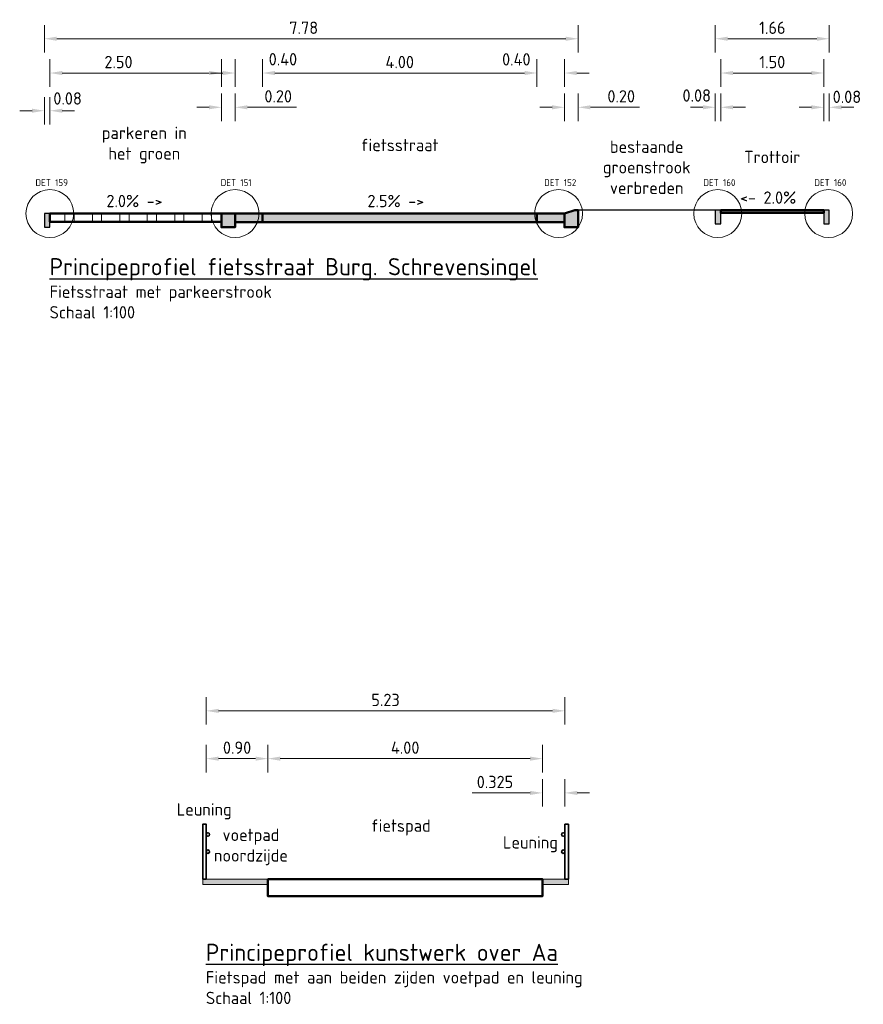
# Model space of a CAD drawing. Header units: millimetres. Extents: x 162876 to 168130, y 402614 to 405602.
# Tile 103 of 256: x 167869 to 167881, y 403536 to 403550. Entities that reach past the tile are written whole.
import ezdxf

# ---------------------------------------------------------------- set-up
doc = ezdxf.new("R2010")
doc.units = ezdxf.units.MM
for name, color, linetype, lineweight in [('X-CA190022.004-UO-DWP_Principeprofielen_v0.2$0$B-WE-GW-BERM-GD', 93, 'Continuous', 25), ('X-CA190022.004-UO-DWP_Principeprofielen_v0.2$0$N-WE-IE-TERREINAFSCHEIDING_KUNSTMATIG_HEKWERK-G', 20, 'X-CA190022.004-UO-DWP_Principeprofielen_v0.2$0$IE-TERREINAFSCHEIDING-KUNSTMATIG', 35), ('X-CA190022.004-UO-DWP_Principeprofielen_v0.2$0$N-WE-VH-KANTOPSLUITING-GD', 7, 'Continuous', 50), ('X-CA190022.004-UO-DWP_Principeprofielen_v0.2$0$N-WE-VH-KANTOPSLUITING-V', 253, 'Continuous', 18), ('X-CA190022.004-UO-DWP_Principeprofielen_v0.2$0$N-WE-VH-KANTOPSLUITING_OPSLUITBAND-SD', 150, 'Continuous', 25), ('X-CA190022.004-UO-DWP_Principeprofielen_v0.2$0$N-WE-VH-VERHARDING-GD', 7, 'Continuous', 50), ('X-CA190022.004-UO-DWP_Principeprofielen_v0.2$0$N-WE-VH-VERHARDING_GRASBETONSTEEN-AD-50', 72, 'Continuous', 18), ('X-CA190022.004-UO-DWP_Principeprofielen_v0.2$0$N-WE-VH-VERHARDING_TEGEL-A-200 60MM TEGEL', 252, 'Continuous', 18), ('X-CA190022.004-UO-DWP_Principeprofielen_v0.2$0$X-XX-AL-AANKLEDING-M', 7, 'Continuous', 18), ('X-CA190022.004-UO-DWP_Principeprofielen_v0.2$0$X-XX-AL-M', 7, 'Continuous', 18), ('X-CA190022.004-UO-DWP_Principeprofielen_v0.2$0$X-XX-AL-T18', 7, 'Continuous', 18), ('X-CA190022.004-UO-DWP_Principeprofielen_v0.2$0$X-XX-AL-T18-DETAILVERWIJZING', 34, 'Continuous', 18), ('X-CA190022.004-UO-DWP_Principeprofielen_v0.2$0$X-XX-AL-T18_verkanting', 7, 'Continuous', 18), ('X-CA190022.004-UO-DWP_Principeprofielen_v0.2$0$X-XX-AL-T25', 7, 'Continuous', 25)]:
    doc.layers.add(name, color=color, linetype=linetype, lineweight=lineweight)
for name, color, linetype, lineweight, transparency in [('X-CA190022.004-UO-DWP_Principeprofielen_v0.2$0$N-WE-VH-VERHARDING-FIETSSTRAAT_GRIJS-A', 252, 'Continuous', 0, 0.25), ('X-CA190022.004-UO-DWP_Principeprofielen_v0.2$0$N-WE-VH-VERHARDING-FIETSSTRAAT_ROOD-A', 13, 'Continuous', 0, 0.25), ('X-CA190022.004-UO-DWP_Principeprofielen_v0.2$0$N-WE-VH-VERHARDING-LOOP-PARKEERSTROOK-GRIJS-A', 253, 'Continuous', 0, 0.25)]:
    doc.layers.add(name, color=color, linetype=linetype, lineweight=lineweight, transparency=transparency)
doc.styles.add('X-CA190022.004-UO-DWP_Principeprofielen_v0.2$0$NLCS-ISO-M100-T18', font='NLCS-ISO.ttf', dxfattribs={"height": 0.18})
doc.styles.add('X-CA190022.004-UO-DWP_Principeprofielen_v0.2$0$NLCS-ISO-M100-T25', font='NLCS-ISO.ttf', dxfattribs={"height": 0.25})
doc.styles.add('X-CA190022.004-UO-DWP_Principeprofielen_v0.2$0$NLCS-ISO-M20-T18', font='NLCS-ISO.ttf', dxfattribs={"height": 0.036})
doc.linetypes.add('X-CA190022.004-UO-DWP_Principeprofielen_v0.2$0$IE-TERREINAFSCHEIDING-KUNSTMATIG', pattern='A,4,[82,NLCS.SHX,S=0.75,R=90,X=0,Y=0],4,-2', length=10)
doc.dimstyles.new('X-CA190022.004-UO-DWP_Principeprofielen_v0.2$0$NLCS-M100-T18-PIJL_L2_H1', dxfattribs={"dimscale": 0.1, "dimtxt": 2.5, "dimasz": 1.8, "dimexe": 2, "dimexo": 2, "dimgap": 0.7, "dimtad": 1, "dimzin": 0, "dimdsep": 46, "dimtxsty": 'X-CA190022.004-UO-DWP_Principeprofielen_v0.2$0$NLCS-ISO-M100-T18', "dimcen": 0, "dimdle": 2, "dimclrd": 256, "dimclre": 256, "dimclrt": 10, "dimadec": 1, "dimazin": 0, "dimtfac": 1, "dimtdec": 3, "dimtofl": 0, "dimtmove": 0, "dimatfit": 3, "dimfxl": 2, "dimfxlon": 1, "dimtfillclr": 256, "dimtolj": 1, "dimtzin": 0, "dimlwd": -1, "dimlwe": -1, "dimarcsym": 0})

# ---------------------------------------------------------------- blocks, each defined once
blk = doc.blocks.new('*D405')
at = {"layer": 'X-CA190022.004-UO-DWP_Principeprofielen_v0.2$0$X-XX-AL-M', "transparency": 16777216}
for p, q in [((167869.42, 403549.316), (167869.42, 403549.716)), ((167871.92, 403549.316), (167871.92, 403549.716)), ((167869.6, 403549.516), (167871.74, 403549.516))]:
    blk.add_line(p, q, dxfattribs=at)
for points in [[(167869.6, 403549.546), (167869.6, 403549.486), (167869.42, 403549.516)], [(167871.74, 403549.546), (167871.74, 403549.486), (167871.92, 403549.516)]]:
    blk.add_solid(points, dxfattribs=at)
at = {"layer": 'X-CA190022.004-UO-DWP_Principeprofielen_v0.2$0$X-XX-AL-M', "transparency": 16777216, "insert": (167870.42, 403549.676), "char_height": 0.18, "attachment_point": 5, "style": 'X-CA190022.004-UO-DWP_Principeprofielen_v0.2$0$NLCS-ISO-M100-T18'}
blk.add_mtext('\\A1;2.50', dxfattribs=at)
blk = doc.blocks.new('*D406')
at = {"layer": 'X-CA190022.004-UO-DWP_Principeprofielen_v0.2$0$X-XX-AL-M', "transparency": 16777216}
for p, q in [((167872.52, 403549.316), (167872.52, 403549.716)), ((167876.52, 403549.316), (167876.52, 403549.716)), ((167872.7, 403549.516), (167876.34, 403549.516))]:
    blk.add_line(p, q, dxfattribs=at)
for points in [[(167872.7, 403549.546), (167872.7, 403549.486), (167872.52, 403549.516)], [(167876.34, 403549.546), (167876.34, 403549.486), (167876.52, 403549.516)]]:
    blk.add_solid(points, dxfattribs=at)
at = {"layer": 'X-CA190022.004-UO-DWP_Principeprofielen_v0.2$0$X-XX-AL-M', "transparency": 16777216, "insert": (167874.52, 403549.676), "char_height": 0.18, "attachment_point": 5, "style": 'X-CA190022.004-UO-DWP_Principeprofielen_v0.2$0$NLCS-ISO-M100-T18'}
blk.add_mtext('\\A1;4.00', dxfattribs=at)
blk = doc.blocks.new('*D407')
at = {"layer": 'X-CA190022.004-UO-DWP_Principeprofielen_v0.2$0$X-XX-AL-M', "transparency": 16777216}
for p, q in [((167869.34, 403549.816), (167869.34, 403550.216)), ((167877.12, 403549.816), (167877.12, 403550.216)), ((167869.52, 403550.016), (167876.94, 403550.016))]:
    blk.add_line(p, q, dxfattribs=at)
for points in [[(167869.52, 403550.046), (167869.52, 403549.986), (167869.34, 403550.016)], [(167876.94, 403550.046), (167876.94, 403549.986), (167877.12, 403550.016)]]:
    blk.add_solid(points, dxfattribs=at)
at = {"layer": 'X-CA190022.004-UO-DWP_Principeprofielen_v0.2$0$X-XX-AL-M', "transparency": 16777216, "insert": (167873.12, 403550.176), "char_height": 0.18, "attachment_point": 5, "style": 'X-CA190022.004-UO-DWP_Principeprofielen_v0.2$0$NLCS-ISO-M100-T18'}
blk.add_mtext('\\A1;7.78', dxfattribs=at)
blk = doc.blocks.new('*D287')
at = {"layer": 'X-CA190022.004-UO-DWP_Principeprofielen_v0.2$0$X-XX-AL-M', "transparency": 16777216}
for p, q in [((167879.2, 403549.316), (167879.2, 403549.716)), ((167880.7, 403549.316), (167880.7, 403549.716)), ((167879.38, 403549.516), (167880.52, 403549.516))]:
    blk.add_line(p, q, dxfattribs=at)
for points in [[(167879.38, 403549.546), (167879.38, 403549.486), (167879.2, 403549.516)], [(167880.52, 403549.546), (167880.52, 403549.486), (167880.7, 403549.516)]]:
    blk.add_solid(points, dxfattribs=at)
at = {"layer": 'X-CA190022.004-UO-DWP_Principeprofielen_v0.2$0$X-XX-AL-M', "transparency": 16777216, "insert": (167879.95, 403549.676), "char_height": 0.18, "attachment_point": 5, "style": 'X-CA190022.004-UO-DWP_Principeprofielen_v0.2$0$NLCS-ISO-M100-T18'}
blk.add_mtext('\\A1;1.50', dxfattribs=at)
blk = doc.blocks.new('X-CA190022.004-UO-DWP_Principeprofielen_v0.2$0$5 20x20 band')
at = {"layer": 'X-CA190022.004-UO-DWP_Principeprofielen_v0.2$0$N-WE-VH-KANTOPSLUITING-V'}
h = blk.add_hatch(color=256, dxfattribs=at)
h.dxf.hatch_style = 1
h.paths.add_polyline_path([(0, 0), (-0.15, 0.05), (-0.2, 0.05), (-0.2, -0.2), (0, -0.2)])
at = {"layer": 'X-CA190022.004-UO-DWP_Principeprofielen_v0.2$0$N-WE-VH-KANTOPSLUITING-GD', "flags": 128}
blk.add_lwpolyline([(0, 0), (-0.15, 0.05), (-0.2, 0.05), (-0.2, -0.2), (0, -0.2)], close=True, dxfattribs=at)
blk = doc.blocks.new('X-CA190022.004-UO-DWP_Principeprofielen_v0.2$0$N-SVH-KANTOPSLUITING_OPSLUITBAND_80X200-D')
blk.add_hatch(color=8).paths.add_polyline_path([(-0.08, -0.2), (0, -0.2), (0, 0), (-0.08, 0)])
at = {"flags": 128}
blk.add_lwpolyline([(-0.08, -0.2), (0, -0.2), (0, 0), (-0.08, 0)], close=True, dxfattribs=at)
blk = doc.blocks.new('*D290')
at = {"layer": 'X-CA190022.004-UO-DWP_Principeprofielen_v0.2$0$X-XX-AL-M', "transparency": 16777216}
for p, q in [((167879.12, 403548.816), (167879.12, 403549.216)), ((167879.2, 403548.816), (167879.2, 403549.216)), ((167878.94, 403549.016), (167878.76, 403549.016)), ((167879.38, 403549.016), (167879.56, 403549.016))]:
    blk.add_line(p, q, dxfattribs=at)
for points in [[(167878.94, 403549.046), (167878.94, 403548.986), (167879.12, 403549.016)], [(167879.38, 403549.046), (167879.38, 403548.986), (167879.2, 403549.016)]]:
    blk.add_solid(points, dxfattribs=at)
at = {"layer": 'X-CA190022.004-UO-DWP_Principeprofielen_v0.2$0$X-XX-AL-M', "transparency": 16777216, "insert": (167878.849, 403549.188), "char_height": 0.18, "attachment_point": 5, "style": 'X-CA190022.004-UO-DWP_Principeprofielen_v0.2$0$NLCS-ISO-M100-T18'}
blk.add_mtext('\\A1;0.08', dxfattribs=at)
blk = doc.blocks.new('*D291')
at = {"layer": 'X-CA190022.004-UO-DWP_Principeprofielen_v0.2$0$X-XX-AL-M', "transparency": 16777216}
for p, q in [((167880.7, 403548.816), (167880.7, 403549.216)), ((167880.78, 403548.816), (167880.78, 403549.216)), ((167880.52, 403549.016), (167880.34, 403549.016)), ((167880.96, 403549.016), (167881.14, 403549.016))]:
    blk.add_line(p, q, dxfattribs=at)
for points in [[(167880.52, 403549.046), (167880.52, 403548.986), (167880.7, 403549.016)], [(167880.96, 403549.046), (167880.96, 403548.986), (167880.78, 403549.016)]]:
    blk.add_solid(points, dxfattribs=at)
at = {"layer": 'X-CA190022.004-UO-DWP_Principeprofielen_v0.2$0$X-XX-AL-M', "transparency": 16777216, "insert": (167881.038, 403549.169), "char_height": 0.18, "attachment_point": 5, "style": 'X-CA190022.004-UO-DWP_Principeprofielen_v0.2$0$NLCS-ISO-M100-T18'}
blk.add_mtext('\\A1;0.08', dxfattribs=at)
blk = doc.blocks.new('*D292')
at = {"layer": 'X-CA190022.004-UO-DWP_Principeprofielen_v0.2$0$X-XX-AL-M', "transparency": 16777216}
for p, q in [((167879.12, 403549.816), (167879.12, 403550.216)), ((167880.78, 403549.816), (167880.78, 403550.216)), ((167879.3, 403550.016), (167880.6, 403550.016))]:
    blk.add_line(p, q, dxfattribs=at)
for points in [[(167879.3, 403550.046), (167879.3, 403549.986), (167879.12, 403550.016)], [(167880.6, 403550.046), (167880.6, 403549.986), (167880.78, 403550.016)]]:
    blk.add_solid(points, dxfattribs=at)
at = {"layer": 'X-CA190022.004-UO-DWP_Principeprofielen_v0.2$0$X-XX-AL-M', "transparency": 16777216, "insert": (167879.95, 403550.176), "char_height": 0.18, "attachment_point": 5, "style": 'X-CA190022.004-UO-DWP_Principeprofielen_v0.2$0$NLCS-ISO-M100-T18'}
blk.add_mtext('\\A1;1.66', dxfattribs=at)
blk = doc.blocks.new('*D293')
at = {"layer": 'X-CA190022.004-UO-DWP_Principeprofielen_v0.2$0$X-XX-AL-M', "transparency": 16777216}
for p, q in [((167869.34, 403548.766), (167869.34, 403549.166)), ((167869.42, 403548.766), (167869.42, 403549.166)), ((167869.16, 403548.966), (167868.98, 403548.966)), ((167869.6, 403548.966), (167869.78, 403548.966))]:
    blk.add_line(p, q, dxfattribs=at)
for points in [[(167869.16, 403548.996), (167869.16, 403548.936), (167869.34, 403548.966)], [(167869.6, 403548.996), (167869.6, 403548.936), (167869.42, 403548.966)]]:
    blk.add_solid(points, dxfattribs=at)
at = {"layer": 'X-CA190022.004-UO-DWP_Principeprofielen_v0.2$0$X-XX-AL-M', "transparency": 16777216, "insert": (167869.678, 403549.145), "char_height": 0.18, "attachment_point": 5, "style": 'X-CA190022.004-UO-DWP_Principeprofielen_v0.2$0$NLCS-ISO-M100-T18'}
blk.add_mtext('\\A1;0.08', dxfattribs=at)
blk = doc.blocks.new('*D414')
at = {"layer": 'X-CA190022.004-UO-DWP_Principeprofielen_v0.2$0$X-XX-AL-M', "transparency": 16777216}
for p, q in [((167872.12, 403549.316), (167872.12, 403549.716)), ((167872.52, 403549.316), (167872.52, 403549.716)), ((167871.94, 403549.516), (167871.76, 403549.516)), ((167872.7, 403549.516), (167872.88, 403549.516))]:
    blk.add_line(p, q, dxfattribs=at)
for points in [[(167871.94, 403549.546), (167871.94, 403549.486), (167872.12, 403549.516)], [(167872.7, 403549.546), (167872.7, 403549.486), (167872.52, 403549.516)]]:
    blk.add_solid(points, dxfattribs=at)
at = {"layer": 'X-CA190022.004-UO-DWP_Principeprofielen_v0.2$0$X-XX-AL-M', "transparency": 16777216, "insert": (167872.817, 403549.717), "char_height": 0.18, "attachment_point": 5, "style": 'X-CA190022.004-UO-DWP_Principeprofielen_v0.2$0$NLCS-ISO-M100-T18'}
blk.add_mtext('\\A1;0.40', dxfattribs=at)
blk = doc.blocks.new('*D294')
at = {"layer": 'X-CA190022.004-UO-DWP_Principeprofielen_v0.2$0$X-XX-AL-M', "transparency": 16777216}
for p, q in [((167876.52, 403549.316), (167876.52, 403549.716)), ((167876.92, 403549.316), (167876.92, 403549.716)), ((167876.34, 403549.516), (167876.16, 403549.516)), ((167877.1, 403549.516), (167877.28, 403549.516))]:
    blk.add_line(p, q, dxfattribs=at)
for points in [[(167876.34, 403549.546), (167876.34, 403549.486), (167876.52, 403549.516)], [(167877.1, 403549.546), (167877.1, 403549.486), (167876.92, 403549.516)]]:
    blk.add_solid(points, dxfattribs=at)
at = {"layer": 'X-CA190022.004-UO-DWP_Principeprofielen_v0.2$0$X-XX-AL-M', "transparency": 16777216, "insert": (167876.219, 403549.715), "char_height": 0.18, "attachment_point": 5, "style": 'X-CA190022.004-UO-DWP_Principeprofielen_v0.2$0$NLCS-ISO-M100-T18'}
blk.add_mtext('\\A1;0.40', dxfattribs=at)
blk = doc.blocks.new('*D295')
at = {"layer": 'X-CA190022.004-UO-DWP_Principeprofielen_v0.2$0$X-XX-AL-M', "transparency": 16777216}
for p, q in [((167876.92, 403548.816), (167876.92, 403549.216)), ((167877.12, 403548.816), (167877.12, 403549.216)), ((167876.74, 403549.016), (167876.56, 403549.016)), ((167877.3, 403549.016), (167878.016, 403549.016))]:
    blk.add_line(p, q, dxfattribs=at)
for points in [[(167876.74, 403549.046), (167876.74, 403548.986), (167876.92, 403549.016)], [(167877.3, 403549.046), (167877.3, 403548.986), (167877.12, 403549.016)]]:
    blk.add_solid(points, dxfattribs=at)
at = {"layer": 'X-CA190022.004-UO-DWP_Principeprofielen_v0.2$0$X-XX-AL-M', "transparency": 16777216, "insert": (167877.748, 403549.176), "char_height": 0.18, "attachment_point": 5, "style": 'X-CA190022.004-UO-DWP_Principeprofielen_v0.2$0$NLCS-ISO-M100-T18'}
blk.add_mtext('\\A1;0.20', dxfattribs=at)
blk = doc.blocks.new('*D425')
at = {"layer": 'X-CA190022.004-UO-DWP_Principeprofielen_v0.2$0$X-XX-AL-AANKLEDING-M', "transparency": 16777216}
for p, q in [((167872.599, 403539.316), (167872.599, 403539.716)), ((167876.599, 403539.316), (167876.599, 403539.716)), ((167872.779, 403539.516), (167876.419, 403539.516))]:
    blk.add_line(p, q, dxfattribs=at)
for points in [[(167872.779, 403539.546), (167872.779, 403539.486), (167872.599, 403539.516)], [(167876.419, 403539.546), (167876.419, 403539.486), (167876.599, 403539.516)]]:
    blk.add_solid(points, dxfattribs=at)
at = {"layer": 'X-CA190022.004-UO-DWP_Principeprofielen_v0.2$0$X-XX-AL-AANKLEDING-M', "transparency": 16777216, "insert": (167874.599, 403539.676), "char_height": 0.18, "attachment_point": 5, "style": 'X-CA190022.004-UO-DWP_Principeprofielen_v0.2$0$NLCS-ISO-M100-T18'}
blk.add_mtext('\\A1;4.00', dxfattribs=at)
blk = doc.blocks.new('*D426')
at = {"layer": 'X-CA190022.004-UO-DWP_Principeprofielen_v0.2$0$X-XX-AL-AANKLEDING-M', "transparency": 16777216}
for p, q in [((167876.599, 403538.816), (167876.599, 403539.216)), ((167876.928, 403538.816), (167876.928, 403539.216)), ((167876.419, 403539.016), (167875.577, 403539.016)), ((167877.108, 403539.016), (167877.288, 403539.016))]:
    blk.add_line(p, q, dxfattribs=at)
for points in [[(167876.419, 403539.046), (167876.419, 403538.986), (167876.599, 403539.016)], [(167877.108, 403539.046), (167877.108, 403538.986), (167876.928, 403539.016)]]:
    blk.add_solid(points, dxfattribs=at)
at = {"layer": 'X-CA190022.004-UO-DWP_Principeprofielen_v0.2$0$X-XX-AL-AANKLEDING-M', "transparency": 16777216, "insert": (167875.908, 403539.176), "char_height": 0.18, "attachment_point": 5, "style": 'X-CA190022.004-UO-DWP_Principeprofielen_v0.2$0$NLCS-ISO-M100-T18'}
blk.add_mtext('\\A1;0.325', dxfattribs=at)
blk = doc.blocks.new('*D427')
at = {"layer": 'X-CA190022.004-UO-DWP_Principeprofielen_v0.2$0$X-XX-AL-AANKLEDING-M', "transparency": 16777216}
for p, q in [((167871.699, 403539.316), (167871.699, 403539.716)), ((167872.599, 403539.316), (167872.599, 403539.716)), ((167872.419, 403539.516), (167871.879, 403539.516))]:
    blk.add_line(p, q, dxfattribs=at)
for points in [[(167871.879, 403539.546), (167871.879, 403539.486), (167871.699, 403539.516)], [(167872.419, 403539.546), (167872.419, 403539.486), (167872.599, 403539.516)]]:
    blk.add_solid(points, dxfattribs=at)
at = {"layer": 'X-CA190022.004-UO-DWP_Principeprofielen_v0.2$0$X-XX-AL-AANKLEDING-M', "transparency": 16777216, "insert": (167872.149, 403539.676), "char_height": 0.18, "attachment_point": 5, "style": 'X-CA190022.004-UO-DWP_Principeprofielen_v0.2$0$NLCS-ISO-M100-T18'}
blk.add_mtext('\\A1;0.90', dxfattribs=at)
blk = doc.blocks.new('*D376')
at = {"layer": 'X-CA190022.004-UO-DWP_Principeprofielen_v0.2$0$X-XX-AL-AANKLEDING-M', "transparency": 16777216}
for p, q in [((167871.699, 403540.013), (167871.699, 403540.413)), ((167876.928, 403540.013), (167876.928, 403540.413)), ((167871.879, 403540.213), (167876.748, 403540.213))]:
    blk.add_line(p, q, dxfattribs=at)
for points in [[(167871.879, 403540.243), (167871.879, 403540.183), (167871.699, 403540.213)], [(167876.748, 403540.243), (167876.748, 403540.183), (167876.928, 403540.213)]]:
    blk.add_solid(points, dxfattribs=at)
at = {"layer": 'X-CA190022.004-UO-DWP_Principeprofielen_v0.2$0$X-XX-AL-AANKLEDING-M', "transparency": 16777216, "insert": (167874.313, 403540.373), "char_height": 0.18, "attachment_point": 5, "style": 'X-CA190022.004-UO-DWP_Principeprofielen_v0.2$0$NLCS-ISO-M100-T18'}
blk.add_mtext('\\A1;5.23', dxfattribs=at)
blk = doc.blocks.new('*D390')
at = {"layer": 'X-CA190022.004-UO-DWP_Principeprofielen_v0.2$0$X-XX-AL-M', "transparency": 16777216}
for p, q in [((167871.92, 403548.816), (167871.92, 403549.216)), ((167872.12, 403548.816), (167872.12, 403549.216)), ((167871.74, 403549.016), (167871.56, 403549.016)), ((167872.3, 403549.016), (167873.016, 403549.016))]:
    blk.add_line(p, q, dxfattribs=at)
for points in [[(167871.74, 403549.046), (167871.74, 403548.986), (167871.92, 403549.016)], [(167872.3, 403549.046), (167872.3, 403548.986), (167872.12, 403549.016)]]:
    blk.add_solid(points, dxfattribs=at)
at = {"layer": 'X-CA190022.004-UO-DWP_Principeprofielen_v0.2$0$X-XX-AL-M', "transparency": 16777216, "insert": (167872.748, 403549.176), "char_height": 0.18, "attachment_point": 5, "style": 'X-CA190022.004-UO-DWP_Principeprofielen_v0.2$0$NLCS-ISO-M100-T18'}
blk.add_mtext('\\A1;0.20', dxfattribs=at)

msp = doc.modelspace()

# ---------------------------------------------------------------- hatches: boundary and pattern name
at = {"layer": 'X-CA190022.004-UO-DWP_Principeprofielen_v0.2$0$N-WE-VH-KANTOPSLUITING-V'}
h = msp.add_hatch(color=256, dxfattribs=at)
h.dxf.hatch_style = 1
h.paths.add_polyline_path([(167871.92, 403547.416), (167871.92, 403547.466), (167872.12, 403547.466), (167872.12, 403547.266), (167871.92, 403547.266)])
at = {"layer": 'X-CA190022.004-UO-DWP_Principeprofielen_v0.2$0$N-WE-VH-VERHARDING-FIETSSTRAAT_GRIJS-A'}
h = msp.add_hatch(color=256, dxfattribs=at)
h.dxf.hatch_style = 1
h.paths.add_polyline_path([(167872.12, 403547.466), (167872.52, 403547.466), (167872.52, 403547.341), (167872.12, 403547.341)])
h = msp.add_hatch(color=256, dxfattribs=at)
h.dxf.hatch_style = 1
h.paths.add_polyline_path([(167876.52, 403547.466), (167876.92, 403547.466), (167876.92, 403547.341), (167876.52, 403547.341)])
at = {"layer": 'X-CA190022.004-UO-DWP_Principeprofielen_v0.2$0$N-WE-VH-VERHARDING-FIETSSTRAAT_ROOD-A'}
h = msp.add_hatch(color=256, dxfattribs=at)
h.dxf.hatch_style = 1
h.paths.add_polyline_path([(167872.52, 403547.466), (167876.52, 403547.466), (167876.52, 403547.341), (167872.52, 403547.341)])
at = {"layer": 'X-CA190022.004-UO-DWP_Principeprofielen_v0.2$0$N-WE-VH-VERHARDING-LOOP-PARKEERSTROOK-GRIJS-A'}
h = msp.add_hatch(color=256, dxfattribs=at)
h.dxf.hatch_style = 1
h.paths.add_polyline_path([(167879.2, 403547.516), (167880.7, 403547.516), (167880.7, 403547.476), (167879.2, 403547.476)])
h = msp.add_hatch(color=256, dxfattribs=at)
h.dxf.hatch_style = 1
h.paths.add_polyline_path([(167871.649, 403537.759), (167872.599, 403537.759), (167872.599, 403537.679), (167871.649, 403537.679)])
h = msp.add_hatch(color=256, dxfattribs=at)
h.dxf.hatch_style = 1
h.paths.add_polyline_path([(167876.599, 403537.759), (167876.599, 403537.679), (167876.978, 403537.679), (167876.978, 403537.759)])
at = {"layer": 'X-CA190022.004-UO-DWP_Principeprofielen_v0.2$0$N-WE-VH-VERHARDING_GRASBETONSTEEN-AD-50'}
h = msp.add_hatch(dxfattribs=at)
h.set_pattern_fill('AVH-GRASBETONSTEEN_04', color=256, scale=0.2, pattern_type=2)
h.set_pattern_definition([(0, (167870.0403, 403547.34605), (0, 0.4), [0.13333, -0.26667]), (0, (167870.0403, 403547.4794), (0, 0.4), [0.13333, -0.26667]), (90, (167870.0403, 403547.34605), (-0.4, 2e-17), [0.13333, -0.26667]), (90, (167870.17365, 403547.34605), (-0.4, 2e-17), [0.13333, -0.26667])])
h.paths.add_polyline_path([(167869.42, 403547.466), (167871.92, 403547.466), (167871.92, 403547.346), (167869.42, 403547.346)])

# ---------------------------------------------------------------- linework, layer by layer
at = {"layer": 'X-CA190022.004-UO-DWP_Principeprofielen_v0.2$0$B-WE-GW-BERM-GD'}
msp.add_lwpolyline([(167879.12, 403547.516), (167877.12, 403547.516)], dxfattribs=at)
at = {"layer": 'X-CA190022.004-UO-DWP_Principeprofielen_v0.2$0$N-WE-IE-TERREINAFSCHEIDING_KUNSTMATIG_HEKWERK-G', "linetype": 'Continuous', "flags": 128}
for points in [[(167871.699, 403537.759), (167871.699, 403538.559), (167871.649, 403538.559), (167871.649, 403537.759)], [(167876.928, 403537.759), (167876.928, 403538.559), (167876.978, 403538.559), (167876.978, 403537.759)]]:
    msp.add_lwpolyline(points, close=True, dxfattribs=at)
at = {"layer": 'X-CA190022.004-UO-DWP_Principeprofielen_v0.2$0$N-WE-IE-TERREINAFSCHEIDING_KUNSTMATIG_HEKWERK-G'}
for centre in [(167871.724, 403538.409), (167876.903, 403538.409), (167871.724, 403538.159), (167876.903, 403538.159)]:
    msp.add_circle(centre, 0.025, dxfattribs=at)
at = {"layer": 'X-CA190022.004-UO-DWP_Principeprofielen_v0.2$0$N-WE-VH-KANTOPSLUITING-GD', "flags": 128}
msp.add_lwpolyline([(167871.92, 403547.466), (167872.12, 403547.466), (167872.12, 403547.266), (167871.92, 403547.266), (167871.92, 403547.416)], close=True, dxfattribs=at)
at = {"layer": 'X-CA190022.004-UO-DWP_Principeprofielen_v0.2$0$N-WE-VH-VERHARDING-GD'}
for points in [[(167869.42, 403547.466), (167871.92, 403547.466), (167871.92, 403547.346), (167869.42, 403547.346)], [(167879.2, 403547.516), (167880.7, 403547.516), (167880.7, 403547.476), (167879.2, 403547.476)]]:
    msp.add_lwpolyline(points, close=True, dxfattribs=at)
at = {"layer": 'X-CA190022.004-UO-DWP_Principeprofielen_v0.2$0$N-WE-VH-VERHARDING-GD', "flags": 128}
for points in [[(167872.12, 403547.466), (167872.52, 403547.466), (167872.52, 403547.341), (167872.12, 403547.341)], [(167872.52, 403547.466), (167876.52, 403547.466), (167876.52, 403547.341), (167872.52, 403547.341)], [(167876.52, 403547.466), (167876.92, 403547.466), (167876.92, 403547.341), (167876.52, 403547.341)], [(167872.599, 403537.759), (167876.599, 403537.759), (167876.599, 403537.509), (167872.599, 403537.509)]]:
    msp.add_lwpolyline(points, close=True, dxfattribs=at)
at = {"layer": 'X-CA190022.004-UO-DWP_Principeprofielen_v0.2$0$N-WE-VH-VERHARDING_TEGEL-A-200 60MM TEGEL', "ltscale": 0.5, "transparency": 33554687, "flags": 128}
for points in [[(167871.649, 403537.679), (167871.649, 403537.759)], [(167872.599, 403537.679), (167871.649, 403537.679)], [(167872.599, 403537.759), (167871.699, 403537.759)], [(167876.599, 403537.759), (167876.928, 403537.759)], [(167876.599, 403537.679), (167876.978, 403537.679)], [(167876.978, 403537.679), (167876.978, 403537.759)]]:
    msp.add_lwpolyline(points, dxfattribs=at)
at = {"layer": 'X-CA190022.004-UO-DWP_Principeprofielen_v0.2$0$X-XX-AL-T18-DETAILVERWIJZING'}
for centre in [(167869.42, 403547.466), (167872.12, 403547.466), (167876.835, 403547.466), (167879.155, 403547.466), (167880.772, 403547.466)]:
    msp.add_circle(centre, 0.349, dxfattribs=at)

# ---------------------------------------------------------------- block references
at = {"xscale": -1}
msp.add_blockref('X-CA190022.004-UO-DWP_Principeprofielen_v0.2$0$5 20x20 band', (167876.92, 403547.466), dxfattribs=at)
at = {"layer": 'X-CA190022.004-UO-DWP_Principeprofielen_v0.2$0$N-WE-VH-KANTOPSLUITING_OPSLUITBAND-SD'}
for p in [(167869.42, 403547.466), (167879.2, 403547.516), (167880.78, 403547.516)]:
    msp.add_blockref('X-CA190022.004-UO-DWP_Principeprofielen_v0.2$0$N-SVH-KANTOPSLUITING_OPSLUITBAND_80X200-D', p, dxfattribs=at)

# ---------------------------------------------------------------- texts
at = {"layer": 'X-CA190022.004-UO-DWP_Principeprofielen_v0.2$0$X-XX-AL-T18', "char_height": 0.18, "style": 'X-CA190022.004-UO-DWP_Principeprofielen_v0.2$0$NLCS-ISO-M100-T18'}
for s, width, gutter_width, insert, attachment_point in [('parkeren in \\Phet groen', 2.68684, 1.25, (167870.796, 403548.466), 5), ('fietsstraat', 2.68684, 1.25, (167874.52, 403548.466), 5), ('bestaande\\Pgroenstrook \\Pverbreden', 2.68684, 1.25, (167878.12, 403548.141), 5), ('Trottoir', 2.68684, 1.25, (167879.95, 403548.291), 5), ('Fietsstraat met parkeerstrook\\PSchaal 1:100', 5.03125, 0.9, (167869.416, 403546.416), 1), ('Leuning', 2.68684, 1.25, (167871.67, 403538.748), 5), ('fietspad', 2.68684, 1.25, (167874.537, 403538.512), 5), ('voetpad\\Pnoordzijde', 2.68684, 1.25, (167872.351, 403538.227), 5), ('Leuning', 2.68684, 1.25, (167876.425, 403538.268), 5), ('Fietspad met aan beiden zijden voetpad en leuning\\PSchaal 1:100', 6.21964, 0.9, (167871.694, 403536.416), 1)]:
    msp.add_mtext_dynamic_manual_height_columns(s, width=width, gutter_width=gutter_width, heights=[0], dxfattribs=dict(at, insert=insert, attachment_point=attachment_point))
at = {"layer": 'X-CA190022.004-UO-DWP_Principeprofielen_v0.2$0$X-XX-AL-T18-DETAILVERWIJZING', "char_height": 0.1, "attachment_point": 1, "style": 'X-CA190022.004-UO-DWP_Principeprofielen_v0.2$0$NLCS-ISO-M20-T18'}
for s, insert in [('DET 159', (167869.21, 403547.968)), ('DET 151', (167871.91, 403547.968)), ('DET 152', (167876.625, 403547.968)), ('DET 160', (167878.945, 403547.968)), ('DET 160', (167880.562, 403547.968))]:
    msp.add_mtext_dynamic_manual_height_columns(s, width=0.60965, gutter_width=5, heights=[0], dxfattribs=dict(at, insert=insert))
at = {"layer": 'X-CA190022.004-UO-DWP_Principeprofielen_v0.2$0$X-XX-AL-T18_verkanting', "style": 'X-CA190022.004-UO-DWP_Principeprofielen_v0.2$0$NLCS-ISO-M100-T18'}
for s, p in [('2.0%%% ->', (167870.244, 403547.559)), ('2.5%%% ->', (167874.049, 403547.559)), ('<- 2.0%%%', (167879.479, 403547.609))]:
    msp.add_text(s, height=0.18, dxfattribs=at).set_placement(p)
at = {"layer": 'X-CA190022.004-UO-DWP_Principeprofielen_v0.2$0$X-XX-AL-T25', "char_height": 0.25, "attachment_point": 1, "style": 'X-CA190022.004-UO-DWP_Principeprofielen_v0.2$0$NLCS-ISO-M100-T25'}
for s, insert in [('{\\LPrincipeprofiel fietsstraat Burg. Schrevensingel}', (167869.416, 403546.816)), ('{\\LPrincipeprofiel kunstwerk over Aa}', (167871.694, 403536.816))]:
    msp.add_mtext_dynamic_manual_height_columns(s, width=7.59824, gutter_width=1.25, heights=[0], dxfattribs=dict(at, insert=insert))

# ---------------------------------------------------------------- dimensions: what is measured, and where the dimension line sits
at = {"layer": 'X-CA190022.004-UO-DWP_Principeprofielen_v0.2$0$X-XX-AL-AANKLEDING-M'}
for base, p1, p2, picture, middle in [((167876.928, 403540.213), (167871.699, 403537.759), (167876.928, 403537.759), '*D376', (167874.313, 403540.373)), ((167871.699, 403539.516), (167872.599, 403537.759), (167871.699, 403537.759), '*D427', (167872.149, 403539.676)), ((167876.599, 403539.516), (167872.599, 403537.759), (167876.599, 403537.759), '*D425', (167874.599, 403539.676))]:
    dim = msp.add_linear_dim(base=base, p1=p1, p2=p2, dimstyle='X-CA190022.004-UO-DWP_Principeprofielen_v0.2$0$NLCS-M100-T18-PIJL_L2_H1', override={"dimclrt": 256}, dxfattribs=at)
    dim.commit()
    dim.dimension.update_dxf_attribs({"geometry": picture, "text_midpoint": middle})
dim = msp.add_linear_dim(base=(167876.928, 403539.016), p1=(167876.599, 403537.759), p2=(167876.928, 403537.759), text='0.325', dimstyle='X-CA190022.004-UO-DWP_Principeprofielen_v0.2$0$NLCS-M100-T18-PIJL_L2_H1', override={"dimclrt": 256}, dxfattribs=at)
dim.commit()
dim.dimension.update_dxf_attribs({"geometry": '*D426', "text_midpoint": (167875.908, 403539.016), "dimtype": 160})
at = {"layer": 'X-CA190022.004-UO-DWP_Principeprofielen_v0.2$0$X-XX-AL-M'}
for base, p1, p2, override, picture, middle in [((167877.12, 403550.016), (167869.34, 403547.466), (167877.12, 403547.516), {"dimclrt": 256}, '*D407', (167873.12, 403550.016)), ((167880.78, 403550.016), (167879.12, 403547.516), (167880.78, 403547.516), {"dimclrt": 256}, '*D292', (167879.95, 403550.016)), ((167871.92, 403549.516), (167869.42, 403547.466), (167871.92, 403547.466), {"dimclrt": 256}, '*D405', (167870.42, 403549.516)), ((167872.52, 403549.516), (167872.12, 403547.466), (167872.52, 403547.466), {"dimclrt": 256, "dimtmove": 2}, '*D414', (167872.817, 403549.717)), ((167876.52, 403549.516), (167872.52, 403547.466), (167876.52, 403547.466), {"dimclrt": 256}, '*D406', (167874.52, 403549.516)), ((167876.52, 403549.516), (167876.92, 403547.466), (167876.52, 403547.466), {"dimclrt": 256, "dimtmove": 2}, '*D294', (167876.219, 403549.715)), ((167880.7, 403549.516), (167879.2, 403547.466), (167880.7, 403547.466), {"dimclrt": 256}, '*D287', (167879.95, 403549.516)), ((167879.12, 403549.016), (167879.2, 403547.516), (167879.12, 403547.516), {"dimclrt": 256, "dimtmove": 2}, '*D290', (167878.849, 403549.188)), ((167880.78, 403549.016), (167880.7, 403547.516), (167880.78, 403547.516), {"dimclrt": 256, "dimtmove": 2}, '*D291', (167881.038, 403549.169)), ((167869.34, 403548.966), (167869.42, 403547.466), (167869.34, 403547.466), {"dimclrt": 256, "dimtmove": 2}, '*D293', (167869.678, 403549.145))]:
    dim = msp.add_linear_dim(base=base, p1=p1, p2=p2, dimstyle='X-CA190022.004-UO-DWP_Principeprofielen_v0.2$0$NLCS-M100-T18-PIJL_L2_H1', override=override, dxfattribs=at)
    dim.commit()
    dim.dimension.update_dxf_attribs({"geometry": picture, "text_midpoint": middle, "dimtype": 160})
for base, p1, p2, picture, middle in [((167872.12, 403549.016), (167871.92, 403547.466), (167872.12, 403547.466), '*D390', (167872.748, 403549.176)), ((167877.12, 403549.016), (167876.92, 403547.466), (167877.12, 403547.466), '*D295', (167877.748, 403549.176))]:
    dim = msp.add_linear_dim(base=base, p1=p1, p2=p2, dimstyle='X-CA190022.004-UO-DWP_Principeprofielen_v0.2$0$NLCS-M100-T18-PIJL_L2_H1', override={"dimclrt": 256}, dxfattribs=at)
    dim.commit()
    dim.dimension.update_dxf_attribs({"geometry": picture, "text_midpoint": middle})

doc.saveas('drawing.dxf')
